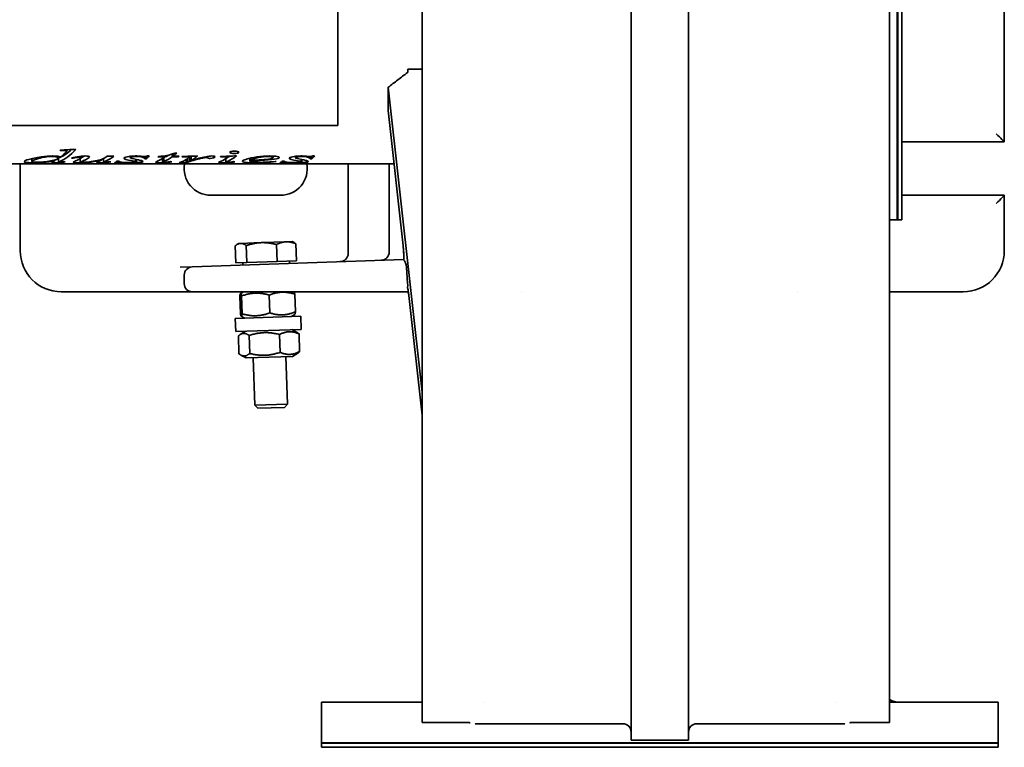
# Model space of a CAD drawing. Header units: millimetres. Extents: x 239 to 601, y 71 to 523.
# Tile 2 of 3: x 361 to 601, y 71 to 248. Entities that reach past the tile are written whole.
import ezdxf

# ---------------------------------------------------------------- set-up
doc = ezdxf.new("R2010")
doc.units = ezdxf.units.MM
doc.header["$LTSCALE"] = 2
doc.layers.add('Krawędzie widoczne(ISO)', color=7, linetype='Continuous', lineweight=35, true_color=0x262659)

msp = doc.modelspace()

# ---------------------------------------------------------------- linework, layer by layer
at = {"layer": 'Krawędzie widoczne(ISO)'}
for p, q in [((458.69, 486.88), (458.69, 76.88)), ((572.69, 486.88), (572.69, 76.88)), ((574.59, 199.38), (574.59, 364.38)), ((574.69, 364.38), (574.69, 199.38)), ((575.69, 364.38), (575.69, 199.38)), ((600.69, 218.38), (600.69, 345.38)), ((438.17, 222.4), (438.17, 341.36)), ((509.69, 128.32), (509.69, 281.69)), ((523.69, 128.32), (523.69, 281.69)), ((455.19, 236.1), (455.19, 235.29)), ((458.69, 236.1), (455.19, 236.1)), ((455.19, 235.29), (455.12, 235.29)), ((458.69, 157.43), (450.42, 231.69)), ((450.42, 226.03), (454.09, 193.1)), ((319.21, 222.4), (438.17, 222.4)), ((370.44, 216.39), (370.44, 216.26)), ((371.87, 216.46), (371.87, 216.23)), ((372.04, 216.47), (372.04, 216.11)), ((575.69, 218.38), (600.69, 218.38)), ((600.69, 218.38), (600.69, 218.38)), ((363.49, 214.32), (363.49, 213.63)), ((369.12, 213.98), (369.12, 213.78)), ((369.97, 214.86), (369.97, 214.5)), ((370.04, 214.43), (370.04, 213.43)), ((373.58, 214.54), (373.58, 214.4)), ((375.35, 214.32), (375.35, 213.47)), ((375.75, 214.92), (375.75, 214.62)), ((380.53, 214.13), (380.53, 213.98)), ((381.04, 214.36), (381.04, 213.44)), ((381.83, 214.9), (383.51, 214.9)), ((384.38, 213.71), (384.79, 213.71)), ((387.52, 214.9), (387.52, 214.56)), ((388.88, 214.13), (388.88, 213.62)), ((389.05, 214.1), (389.05, 213.52)), ((391.07, 214.85), (391.07, 214.25)), ((391.48, 214.25), (391.07, 214.25)), ((391.48, 214.89), (391.48, 214.25)), ((391.73, 214.96), (392.15, 214.96)), ((395.97, 214.74), (394.28, 214.74)), ((395.37, 214.33), (395.37, 213.43)), ((395.74, 214.58), (395.74, 213.6)), ((395.97, 214.99), (395.97, 214.74)), ((397.75, 215.43), (397.75, 214.74)), ((399.32, 214.74), (397.75, 214.74)), ((397.97, 215.51), (397.97, 214.9)), ((397.97, 214.9), (399.5, 214.9)), ((398.38, 215.67), (398.87, 215.67)), ((399.32, 214.9), (399.32, 214.74)), ((400.3, 214.83), (400.3, 214.73)), ((401.19, 214.11), (401.19, 213.32)), ((401.55, 214.34), (401.55, 213.46)), ((401.67, 214.88), (401.67, 214.72)), ((401.83, 214.88), (401.83, 214.64)), ((402.08, 214.64), (402.08, 213.65)), ((402.4, 214.89), (402.4, 213.9)), ((404.87, 214.56), (404.87, 214.39)), ((406.4, 214.87), (406.4, 214.51)), ((407.82, 214.94), (407.82, 214.47)), ((409.56, 214.84), (409.56, 214.74)), ((410.85, 214.33), (410.85, 213.45)), ((411.22, 214.9), (411.22, 214.65)), ((416.69, 214.42), (416.69, 213.7)), ((416.75, 214.43), (416.75, 213.83)), ((416.82, 214.45), (416.82, 213.92)), ((422.35, 214.95), (422.35, 214.61)), ((424.69, 213.71), (425.09, 213.71)), ((427.82, 214.9), (427.82, 214.56)), ((429.19, 214.13), (429.19, 213.62)), ((429.36, 214.1), (429.36, 213.52)), ((431.38, 214.85), (431.38, 214.25)), ((431.78, 214.25), (431.38, 214.25)), ((431.78, 214.89), (431.78, 214.25)), ((432.04, 214.96), (432.46, 214.96)), ((451.87, 213.03), (239.3, 213.03)), ((360.69, 213.03), (360.69, 191.88)), ((381.19, 213.4), (381.19, 213.33)), ((384.11, 213.3), (383.71, 213.3)), ((384.11, 213.52), (384.11, 213.3)), ((395.89, 213.4), (395.89, 213.33)), ((401.19, 213.32), (399.5, 213.32)), ((411.38, 213.41), (411.38, 213.35)), ((424.42, 213.3), (424.01, 213.3)), ((424.42, 213.52), (424.42, 213.3)), ((440.69, 213.03), (440.69, 191.21)), ((450.69, 213.03), (450.69, 191.56)), ((424.19, 205.38), (407.19, 205.38)), ((600.69, 205.38), (575.69, 205.38)), ((600.69, 205.38), (600.69, 205.38)), ((600.69, 191.88), (600.69, 205.38)), ((574.59, 199.38), (572.69, 199.38)), ((574.69, 199.48), (574.59, 199.38)), ((574.69, 199.38), (575.69, 199.38)), ((413.26, 188.92), (413.12, 193.03)), ((414.01, 193.65), (413.55, 193.36)), ((414.44, 193.66), (414.01, 193.65)), ((419.49, 193.84), (414.44, 193.66)), ((415.95, 189.01), (415.81, 193.13)), ((425.55, 194.05), (419.49, 193.84)), ((423.36, 189.27), (423.21, 193.39)), ((427, 194.1), (425.55, 194.05)), ((427, 194.1), (427.47, 193.85)), ((428.08, 189.43), (427.93, 193.55)), ((454.24, 189.75), (402.62, 187.95)), ((402.62, 187.95), (399.7, 187.84)), ((415.95, 189.01), (413.26, 188.92)), ((414.97, 188.98), (414.99, 188.38)), ((423.36, 189.27), (415.95, 189.01)), ((428.08, 189.43), (423.36, 189.27)), ((426.37, 189.38), (426.39, 188.78)), ((455.18, 183.88), (454.88, 187.84)), ((400.69, 185.95), (400.69, 185.95)), ((400.69, 185.95), (400.69, 183.88)), ((370.69, 181.88), (390.9, 181.88)), ((390.9, 181.88), (402.69, 181.88)), ((402.69, 181.88), (455.34, 181.88)), ((414.24, 180.83), (414.39, 176.48)), ((415.17, 181.88), (414.42, 181.41)), ((414.69, 180.85), (414.84, 176.49)), ((421.4, 181.08), (421.55, 176.73)), ((427.42, 181.88), (427.44, 181.87)), ((427.66, 181.3), (427.81, 176.95)), ((455.36, 181.69), (458.69, 151.77)), ((483.03, 181.88), (483.03, 181.88)), ((550.35, 181.88), (550.35, 181.88)), ((572.69, 181.88), (590.69, 181.88)), ((413.15, 175.36), (429.14, 175.92)), ((413.15, 175.36), (413.26, 172.16)), ((415.49, 175.44), (414.62, 175.91)), ((426.79, 175.84), (427.63, 176.37)), ((429.14, 175.92), (429.25, 172.72)), ((429.25, 172.72), (413.26, 172.16)), ((413.89, 171.11), (414.04, 166.76)), ((415.61, 172.25), (414.34, 171.46)), ((416.52, 171.21), (416.67, 166.85)), ((423.92, 171.46), (424.07, 167.11)), ((426.9, 172.64), (428.21, 171.94)), ((428.69, 171.63), (428.84, 167.28)), ((415.83, 165.75), (414.52, 166.45)), ((415.83, 165.75), (427.13, 166.14)), ((417.48, 165.81), (417.89, 154.22)), ((425.48, 166.09), (425.88, 154.5)), ((427.13, 166.14), (428.39, 166.93)), ((417.89, 154.22), (425.88, 154.5)), ((418.68, 153.48), (417.89, 154.22)), ((425.14, 153.71), (418.68, 153.48)), ((425.14, 153.71), (425.88, 154.5)), ((509.69, 72.6), (509.69, 128.32)), ((523.69, 72.6), (523.69, 128.32)), ((458.69, 81.88), (434.19, 81.88)), ((434.19, 81.88), (434.19, 71.98)), ((473.67, 81.88), (473.67, 81.88)), ((559.71, 81.88), (559.71, 81.88)), ((572.69, 81.88), (599.19, 81.88)), ((599.19, 81.88), (599.19, 71.98)), ((470.19, 76.88), (458.69, 76.88)), ((572.69, 76.88), (563.19, 76.88)), ((471.61, 76.6), (507.69, 76.6)), ((525.69, 76.6), (561.78, 76.6)), ((509.69, 72.6), (523.69, 72.6)), ((434.19, 71.98), (599.19, 71.98)), ((434.29, 71.88), (434.19, 71.98)), ((434.19, 71.88), (599.19, 71.88)), ((434.19, 70.88), (434.19, 71.88)), ((434.19, 70.88), (599.19, 70.88)), ((599.09, 71.88), (599.19, 71.98)), ((599.19, 70.88), (599.19, 71.88))]:
    msp.add_line(p, q, dxfattribs=at)
for centre, radius, start, end in [((407.19, 211.88), 6.5, 169.8095, 270), ((424.19, 211.88), 6.5, 270, 10.1905), ((370.69, 191.88), 10, 180, 270), ((438.69, 191.21), 2, 272, 0), ((448.69, 191.56), 2, 272, 0), ((590.69, 191.88), 10, 270, 0), ((402.69, 185.95), 2, 92, 180), ((402.69, 183.88), 2, 180, 270), ((574.69, 84.88), 3, 228.1897, 270), ((507.69, 74.6), 2, 0, 90), ((525.69, 74.6), 2, 90, 180)]:
    msp.add_arc(centre, radius, start, end, dxfattribs=at)
for centre, major_axis, ratio, start_param, end_param in [((598.69, 220.38), (2, -2), 0.008727, 0.008727, 1.56207), ((598.69, 203.38), (2, 2), 0.008727, 4.721116, 6.274459), ((454.08, 191.74), (0.11, -2), 0.055479, 6.282036, 8.637622), ((454.07, 187.74), (-0.14, 2), 0.40361, 4.732713, 5.94898), ((454.37, 183.88), (0.19, -2), 0.402194, 0.932794, 1.533444), ((455.4, 179.88), (-0.11, 2), 0.055478, 5.49469, 6.280088)]:
    msp.add_ellipse(centre, major_axis=major_axis, ratio=ratio, start_param=start_param, end_param=end_param, dxfattribs=at)
for points, knots in [([(450.42, 231.69), (451.21, 232.29), (451.99, 232.89), (452.77, 233.49), (453.56, 234.09), (454.34, 234.69), (455.12, 235.29)], [0, 0, 0, 0, 0.3463182, 0.3463182, 0.3463182, 0.692691, 0.692691, 0.692691, 0.692691]), ([(450.42, 226.03), (450.43, 226.92), (450.43, 227.84), (450.43, 229.73), (450.43, 230.7), (450.42, 231.69)], [0, 0, 0, 0, 0.4001909, 0.4001909, 0.8003818, 0.8003818, 0.8003818, 0.8003818]), ([(411.81, 215.83), (411.81, 215.92), (411.91, 216), (412.13, 216.06), (412.34, 216.12), (412.6, 216.15), (412.92, 216.15)], [0, 0, 0, 0, 1, 1, 1, 2, 2, 2, 2]), ([(412.92, 216.15), (413.23, 216.15), (413.49, 216.12), (413.71, 216.06), (413.92, 216), (414.03, 215.92), (414.03, 215.83)], [0, 0, 0, 0, 1, 1, 1, 2, 2, 2, 2]), ([(361.67, 213.6), (361.67, 213.74), (362.05, 213.92), (362.81, 214.14), (363.57, 214.36), (364.58, 214.58), (365.83, 214.75)], [0, 0, 0, 0, 1, 1, 1, 2, 2, 2, 2]), ([(368.36, 214.84), (367.33, 214.84), (366.26, 214.65), (365.15, 214.35), (364.04, 214.05), (363.49, 213.82), (363.49, 213.63)], [0, 0, 0, 0, 1, 1, 1, 2, 2, 2, 2]), ([(364.93, 213.43), (365.83, 213.43), (366.9, 213.5), (368.12, 213.74), (369.35, 213.98), (369.97, 214.24), (369.97, 214.5)], [0, 0, 0, 0, 1, 1, 1, 2, 2, 2, 2]), ([(369.97, 214.5), (369.97, 214.59), (369.82, 214.68), (369.52, 214.74), (369.21, 214.8), (368.83, 214.84), (368.36, 214.84)], [0, 0, 0, 0, 1, 1, 1, 2, 2, 2, 2]), ([(368.54, 214.96), (368.97, 214.96), (369.34, 214.94), (369.65, 214.91), (369.96, 214.87), (370.27, 214.81), (370.57, 214.72)], [0, 0, 0, 0, 1, 1, 1, 2, 2, 2, 2]), ([(375.4, 214.69), (375.21, 214.69), (375.02, 214.68), (374.84, 214.65), (374.66, 214.63), (374.24, 214.54), (373.58, 214.4)], [0, 0, 0, 0, 1, 1, 1, 2, 2, 2, 2]), ([(380.53, 213.98), (379.23, 213.64), (378.15, 213.49), (377.27, 213.41), (376.39, 213.33), (375.58, 213.3), (374.85, 213.3)], [0, 0, 0, 0, 1, 1, 1, 2, 2, 2, 2]), ([(375.75, 214.62), (375.75, 214.64), (375.72, 214.65), (375.64, 214.67), (375.57, 214.68), (375.49, 214.69), (375.4, 214.69)], [0, 0, 0, 0, 1, 1, 1, 2, 2, 2, 2]), ([(375.88, 213.42), (376.13, 213.42), (376.46, 213.43), (376.87, 213.46), (377.28, 213.48), (377.82, 213.54), (378.5, 213.66), (379.18, 213.77), (379.74, 213.89), (380.18, 214.02), (380.62, 214.14), (381.08, 214.35), (381.57, 214.7)], [0, 0, 0, 0, 1, 1, 1, 2, 2, 2, 3, 3, 3, 4, 4, 4, 4]), ([(376.57, 214.96), (376.87, 214.96), (377.11, 214.94), (377.3, 214.89), (377.49, 214.84), (377.58, 214.78), (377.58, 214.71)], [0, 0, 0, 0, 1, 1, 1, 2, 2, 2, 2]), ([(384.79, 213.71), (384.83, 213.55), (385.06, 213.47), (385.48, 213.42), (385.91, 213.37), (386.48, 213.35), (387.21, 213.35)], [0, 0, 0, 0, 1, 1, 1, 2, 2, 2, 2]), ([(386.02, 214.41), (386.02, 214.55), (386.28, 214.68), (386.8, 214.79), (387.32, 214.9), (387.99, 214.96), (388.81, 214.96)], [0, 0, 0, 0, 1, 1, 1, 2, 2, 2, 2]), ([(388.88, 213.62), (388.67, 213.68), (388.23, 213.76), (387.57, 213.89), (386.92, 214.01), (386.49, 214.11), (386.31, 214.19), (386.12, 214.26), (386.02, 214.33), (386.02, 214.41)], [0, 0, 0, 0, 1, 1, 1, 2, 2, 2, 3, 3, 3, 3]), ([(389.01, 214.84), (388.56, 214.84), (388.19, 214.81), (387.92, 214.75), (387.65, 214.7), (387.52, 214.63), (387.52, 214.56)], [0, 0, 0, 0, 1, 1, 1, 2, 2, 2, 2]), ([(387.52, 214.56), (387.52, 214.5), (387.57, 214.46), (387.68, 214.41), (387.78, 214.37), (388.02, 214.31), (388.38, 214.23)], [0, 0, 0, 0, 1, 1, 1, 2, 2, 2, 2]), ([(388.38, 214.23), (389.34, 214.04), (389.96, 213.91), (390.24, 213.83), (390.52, 213.75), (390.66, 213.68), (390.66, 213.62)], [0, 0, 0, 0, 1, 1, 1, 2, 2, 2, 2]), ([(391.07, 214.25), (391.03, 214.43), (390.82, 214.59), (390.44, 214.68), (390.06, 214.78), (389.59, 214.84), (389.01, 214.84)], [0, 0, 0, 0, 1, 1, 1, 2, 2, 2, 2]), ([(389.45, 214.95), (389.55, 214.95), (389.79, 214.93), (390.17, 214.89), (390.55, 214.86), (390.81, 214.84), (390.94, 214.84)], [0, 0, 0, 0, 1, 1, 1, 2, 2, 2, 2]), ([(394.39, 214.84), (395.21, 214.89), (395.9, 214.97), (396.46, 215.08), (397.03, 215.18), (397.67, 215.37), (398.38, 215.67)], [0, 0, 0, 0, 1, 1, 1, 2, 2, 2, 2]), ([(407.06, 214.37), (406.89, 214.37), (406.75, 214.38), (406.63, 214.41), (406.51, 214.43), (406.44, 214.46), (406.4, 214.51)], [0, 0, 0, 0, 1, 1, 1, 2, 2, 2, 2]), ([(407.41, 214.96), (407.65, 214.96), (407.85, 214.95), (407.99, 214.91), (408.13, 214.88), (408.2, 214.83), (408.2, 214.77)], [0, 0, 0, 0, 1, 1, 1, 2, 2, 2, 2]), ([(411.22, 214.65), (411.22, 214.68), (411.16, 214.71), (411.05, 214.73), (410.93, 214.76), (410.77, 214.77), (410.57, 214.77)], [0, 0, 0, 0, 1, 1, 1, 2, 2, 2, 2]), ([(412.92, 215.53), (412.61, 215.53), (412.35, 215.56), (412.13, 215.61), (411.92, 215.67), (411.81, 215.75), (411.81, 215.83)], [0, 0, 0, 0, 1, 1, 1, 2, 2, 2, 2]), ([(414.03, 215.83), (414.03, 215.75), (413.92, 215.67), (413.7, 215.61), (413.48, 215.56), (413.23, 215.53), (412.92, 215.53)], [0, 0, 0, 0, 1, 1, 1, 2, 2, 2, 2]), ([(414.87, 213.66), (414.87, 213.81), (415.21, 213.99), (415.89, 214.2), (416.57, 214.41), (417.42, 214.6), (418.44, 214.75), (419.47, 214.89), (420.52, 214.96), (421.61, 214.96)], [0, 0, 0, 0, 1, 1, 1, 2, 2, 2, 3, 3, 3, 3]), ([(421.19, 214.84), (420.42, 214.84), (419.6, 214.74), (418.73, 214.57), (417.87, 214.4), (417.23, 214.17), (416.82, 213.92)], [0, 0, 0, 0, 1, 1, 1, 2, 2, 2, 2]), ([(419.55, 214.02), (420.48, 214.09), (421.18, 214.18), (421.65, 214.28), (422.11, 214.39), (422.35, 214.5), (422.35, 214.61)], [0, 0, 0, 0, 1, 1, 1, 2, 2, 2, 2]), ([(422.35, 214.61), (422.35, 214.67), (422.25, 214.73), (422.05, 214.77), (421.85, 214.81), (421.56, 214.84), (421.19, 214.84)], [0, 0, 0, 0, 1, 1, 1, 2, 2, 2, 2]), ([(421.61, 214.96), (422.4, 214.96), (422.98, 214.93), (423.35, 214.85), (423.73, 214.78), (423.92, 214.7), (423.92, 214.6)], [0, 0, 0, 0, 1, 1, 1, 2, 2, 2, 2]), ([(425.09, 213.71), (425.13, 213.55), (425.37, 213.47), (425.79, 213.42), (426.22, 213.37), (426.79, 213.35), (427.52, 213.35)], [0, 0, 0, 0, 1, 1, 1, 2, 2, 2, 2]), ([(426.33, 214.41), (426.33, 214.55), (426.59, 214.68), (427.11, 214.79), (427.63, 214.9), (428.29, 214.96), (429.11, 214.96)], [0, 0, 0, 0, 1, 1, 1, 2, 2, 2, 2]), ([(429.19, 213.62), (428.97, 213.68), (428.54, 213.76), (427.88, 213.89), (427.22, 214.01), (426.8, 214.11), (426.61, 214.19), (426.42, 214.26), (426.33, 214.33), (426.33, 214.41)], [0, 0, 0, 0, 1, 1, 1, 2, 2, 2, 3, 3, 3, 3]), ([(429.32, 214.84), (428.86, 214.84), (428.5, 214.81), (428.23, 214.75), (427.96, 214.7), (427.82, 214.63), (427.82, 214.56)], [0, 0, 0, 0, 1, 1, 1, 2, 2, 2, 2]), ([(427.82, 214.56), (427.82, 214.5), (427.88, 214.46), (427.98, 214.41), (428.09, 214.37), (428.32, 214.31), (428.68, 214.23)], [0, 0, 0, 0, 1, 1, 1, 2, 2, 2, 2]), ([(428.68, 214.23), (429.65, 214.04), (430.27, 213.91), (430.55, 213.83), (430.82, 213.75), (430.96, 213.68), (430.96, 213.62)], [0, 0, 0, 0, 1, 1, 1, 2, 2, 2, 2]), ([(431.38, 214.25), (431.34, 214.43), (431.13, 214.59), (430.75, 214.68), (430.37, 214.78), (429.89, 214.84), (429.32, 214.84)], [0, 0, 0, 0, 1, 1, 1, 2, 2, 2, 2]), ([(429.76, 214.95), (429.86, 214.95), (430.1, 214.93), (430.48, 214.89), (430.86, 214.86), (431.11, 214.84), (431.24, 214.84)], [0, 0, 0, 0, 1, 1, 1, 2, 2, 2, 2]), ([(363.98, 213.3), (363.36, 213.3), (362.83, 213.32), (362.37, 213.37), (361.9, 213.42), (361.67, 213.49), (361.67, 213.6)], [0, 0, 0, 0, 1, 1, 1, 2, 2, 2, 2]), ([(363.49, 213.63), (363.49, 213.56), (363.63, 213.51), (363.92, 213.47), (364.2, 213.44), (364.54, 213.43), (364.93, 213.43)], [0, 0, 0, 0, 1, 1, 1, 2, 2, 2, 2]), ([(369.14, 213.3), (368.93, 213.3), (368.75, 213.31), (368.6, 213.32), (368.44, 213.34), (368.36, 213.36), (368.36, 213.4)], [0, 0, 0, 0, 1, 1, 1, 2, 2, 2, 2]), ([(371.67, 213.54), (371.24, 213.45), (370.8, 213.39), (370.36, 213.35), (369.92, 213.31), (369.51, 213.3), (369.14, 213.3)], [0, 0, 0, 0, 1, 1, 1, 2, 2, 2, 2]), ([(370.04, 213.43), (370.04, 213.42), (370.06, 213.42), (370.1, 213.41), (370.15, 213.41), (370.19, 213.4), (370.23, 213.4)], [0, 0, 0, 0, 1, 1, 1, 2, 2, 2, 2]), ([(374.85, 213.3), (374.5, 213.3), (374.2, 213.31), (373.96, 213.33), (373.72, 213.35), (373.6, 213.38), (373.6, 213.42)], [0, 0, 0, 0, 1, 1, 1, 2, 2, 2, 2]), ([(375.35, 213.47), (375.35, 213.45), (375.4, 213.44), (375.49, 213.43), (375.58, 213.42), (375.71, 213.42), (375.88, 213.42)], [0, 0, 0, 0, 1, 1, 1, 2, 2, 2, 2]), ([(380.17, 213.3), (379.92, 213.3), (379.72, 213.3), (379.57, 213.32), (379.42, 213.33), (379.34, 213.35), (379.34, 213.38)], [0, 0, 0, 0, 1, 1, 1, 2, 2, 2, 2]), ([(381.04, 213.44), (381.04, 213.43), (381.05, 213.42), (381.09, 213.41), (381.13, 213.4), (381.18, 213.4), (381.24, 213.4)], [0, 0, 0, 0, 1, 1, 1, 2, 2, 2, 2]), ([(381.24, 213.4), (381.34, 213.4), (381.45, 213.41), (381.56, 213.42), (381.68, 213.43), (381.97, 213.48), (382.43, 213.57)], [0, 0, 0, 0, 1, 1, 1, 2, 2, 2, 2]), ([(387.21, 213.35), (387.78, 213.35), (388.22, 213.36), (388.55, 213.39), (388.88, 213.42), (389.05, 213.47), (389.05, 213.52)], [0, 0, 0, 0, 1, 1, 1, 2, 2, 2, 2]), ([(390.66, 213.62), (390.66, 213.52), (390.34, 213.44), (389.7, 213.38), (389.06, 213.32), (388.25, 213.3), (387.27, 213.3)], [0, 0, 0, 0, 1, 1, 1, 2, 2, 2, 2]), ([(394.71, 213.3), (394.4, 213.3), (394.15, 213.31), (393.95, 213.32), (393.76, 213.34), (393.66, 213.37), (393.66, 213.4)], [0, 0, 0, 0, 1, 1, 1, 2, 2, 2, 2]), ([(395.37, 213.43), (395.37, 213.42), (395.4, 213.41), (395.45, 213.4), (395.51, 213.39), (395.57, 213.39), (395.64, 213.39)], [0, 0, 0, 0, 1, 1, 1, 2, 2, 2, 2]), ([(410.01, 213.3), (409.72, 213.3), (409.49, 213.31), (409.3, 213.32), (409.12, 213.34), (409.03, 213.36), (409.03, 213.39)], [0, 0, 0, 0, 1, 1, 1, 2, 2, 2, 2]), ([(410.85, 213.45), (410.85, 213.44), (410.88, 213.43), (410.95, 213.42), (411.02, 213.41), (411.09, 213.41), (411.17, 213.41)], [0, 0, 0, 0, 1, 1, 1, 2, 2, 2, 2]), ([(418.13, 213.3), (417.05, 213.3), (416.24, 213.33), (415.69, 213.4), (415.15, 213.47), (414.87, 213.55), (414.87, 213.66)], [0, 0, 0, 0, 1, 1, 1, 2, 2, 2, 2]), ([(416.69, 213.7), (416.69, 213.61), (416.92, 213.54), (417.4, 213.49), (417.87, 213.43), (418.45, 213.41), (419.12, 213.41)], [0, 0, 0, 0, 1, 1, 1, 2, 2, 2, 2]), ([(419.12, 213.41), (419.66, 213.41), (420.18, 213.42), (420.68, 213.44), (421.18, 213.47), (421.92, 213.52), (422.91, 213.62)], [0, 0, 0, 0, 1, 1, 1, 2, 2, 2, 2]), ([(427.52, 213.35), (428.08, 213.35), (428.53, 213.36), (428.86, 213.39), (429.19, 213.42), (429.36, 213.47), (429.36, 213.52)], [0, 0, 0, 0, 1, 1, 1, 2, 2, 2, 2]), ([(430.96, 213.62), (430.96, 213.52), (430.64, 213.44), (430.01, 213.38), (429.37, 213.32), (428.56, 213.3), (427.58, 213.3)], [0, 0, 0, 0, 1, 1, 1, 2, 2, 2, 2]), ([(454.21, 189.65), (454.22, 189.64), (454.22, 189.65), (454.24, 189.72), (454.25, 189.77), (454.25, 189.89), (454.26, 189.94), (454.26, 190.05), (454.26, 190.09), (454.26, 190.18), (454.26, 190.23), (454.26, 190.37), (454.26, 190.45), (454.25, 190.67), (454.25, 190.81), (454.23, 191.24), (454.21, 191.53), (454.19, 191.95), (454.17, 192.21), (454.13, 192.72), (454.11, 192.93), (454.09, 193.1)], [0.0009564, 0.0009564, 0.0009564, 0.0009564, 0.0526061, 0.0526061, 0.1034889, 0.1034889, 0.1380413, 0.1380413, 0.1578725, 0.1578725, 0.1776511, 0.1776511, 0.2091677, 0.2091677, 0.2525092, 0.2525092, 0.3450127, 0.3450127, 0.4183166, 0.4183166, 0.4768291, 0.4768291, 0.4768291, 0.4768291]), ([(455.36, 181.69), (455.35, 181.82), (455.33, 181.93), (455.29, 182.26), (455.26, 182.44), (455.21, 182.65), (455.19, 182.72), (455.16, 182.8), (455.14, 182.8), (455.13, 182.75)], [0, 0, 0, 0, 0.0527045, 0.0527045, 0.1702533, 0.1702533, 0.2505443, 0.2505443, 0.3389485, 0.3389485, 0.3389485, 0.3389485]), ([(470.19, 76.88), (470.19, 76.88), (470.2, 76.88), (470.21, 76.88), (470.23, 76.88), (470.25, 76.88), (470.25, 76.88), (470.26, 76.88)], [-3.471079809, -3.471079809, -3.471079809, -3.471079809, -3.470368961, -3.470368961, -3.467017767, -3.467017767, -3.465825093, -3.465825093, -3.465825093, -3.465825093]), ([(470.26, 76.88), (470.29, 76.88), (470.31, 76.87), (470.33, 76.87), (470.37, 76.87), (470.4, 76.87), (470.42, 76.86), (470.43, 76.86), (470.43, 76.86), (470.44, 76.86)], [-86.70063964, -86.70063964, -86.70063964, -86.70063964, -86.69002065, -86.69002065, -86.69002065, -86.67188334, -86.67188334, -86.67188334, -86.66697948, -86.66697948, -86.66697948, -86.66697948]), ([(563.13, 76.88), (563.09, 76.88), (563.07, 76.87), (563.05, 76.87), (563.04, 76.87), (563.03, 76.87), (563.03, 76.87)], [-86.70162965, -86.70162965, -86.70162965, -86.70162965, -86.69002065, -86.69002065, -86.69002065, -86.68700096, -86.68700096, -86.68700096, -86.68700096]), ([(563.13, 76.88), (563.14, 76.88), (563.15, 76.88), (563.17, 76.88), (563.18, 76.88), (563.19, 76.88)], [-3.475985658, -3.475985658, -3.475985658, -3.475985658, -3.473432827, -3.473432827, -3.47107981, -3.47107981, -3.47107981, -3.47107981])]:
    msp.add_open_spline(points, degree=3, knots=knots, dxfattribs=at)
for points in [[(374.23, 216.58), (372.94, 215.17), (371.65, 214.17), (370.36, 213.6)], [(373.23, 216.53), (372.27, 215.66), (371.32, 215.01), (370.36, 214.59)], [(370.44, 216.39), (371.7, 216.45), (372.97, 216.52), (374.23, 216.58)], [(371.28, 216.29), (371.11, 216.29), (370.83, 216.28), (370.44, 216.26)], [(371.87, 216.23), (371.72, 216.27), (371.53, 216.29), (371.28, 216.29)], [(372.04, 216.11), (372.04, 216.16), (371.98, 216.2), (371.87, 216.23)], [(371.91, 215.9), (372, 215.98), (372.04, 216.06), (372.04, 216.11)], [(363.49, 214.3), (363.46, 214.3), (363.44, 214.3), (363.41, 214.3)], [(365.83, 214.75), (366.81, 214.89), (367.71, 214.96), (368.54, 214.96)], [(369.12, 213.78), (367.95, 213.54), (366.87, 213.42), (365.9, 213.36)], [(368.69, 213.59), (368.84, 213.65), (368.98, 213.71), (369.12, 213.78)], [(370.04, 214.32), (369.98, 214.32), (369.92, 214.32), (369.87, 214.31)], [(370.36, 214.59), (370.15, 214.5), (370.04, 214.45), (370.04, 214.43)], [(370.57, 214.72), (370.92, 214.99), (371.27, 215.29), (371.62, 215.63)], [(371.62, 215.63), (371.74, 215.74), (371.83, 215.83), (371.91, 215.9)], [(373.24, 214.45), (373.85, 214.62), (374.48, 214.76), (375.15, 214.85)], [(373.58, 214.4), (373.47, 214.41), (373.36, 214.43), (373.24, 214.45)], [(373.6, 213.42), (373.6, 213.48), (373.79, 213.57), (374.19, 213.74)], [(374.19, 213.74), (374.57, 213.9), (374.95, 214.09), (375.34, 214.31)], [(375.15, 214.85), (375.67, 214.93), (376.14, 214.96), (376.57, 214.96)], [(375.35, 214.3), (375.34, 214.3), (375.33, 214.3), (375.32, 214.3)], [(375.34, 214.31), (375.61, 214.47), (375.75, 214.58), (375.75, 214.62)], [(375.85, 214.69), (375.82, 214.67), (375.78, 214.66), (375.75, 214.65)], [(376.48, 214.96), (376.27, 214.86), (376.06, 214.77), (375.85, 214.69)], [(377.06, 214.28), (376.66, 214.06), (376.26, 213.86), (375.85, 213.7)], [(377.58, 214.71), (377.58, 214.62), (377.41, 214.47), (377.06, 214.28)], [(379.49, 213.49), (379.61, 213.55), (379.96, 213.68), (380.53, 213.98)], [(381.04, 214.32), (381, 214.32), (380.97, 214.31), (380.94, 214.31)], [(383.51, 214.9), (382.84, 214.39), (382.16, 213.98), (381.49, 213.67)], [(381.57, 214.7), (381.66, 214.76), (381.75, 214.83), (381.83, 214.9)], [(381.99, 214.9), (381.86, 214.83), (381.72, 214.77), (381.59, 214.71)], [(383.71, 213.3), (383.93, 213.4), (384.16, 213.54), (384.38, 213.71)], [(387.52, 214.88), (387.5, 214.89), (387.47, 214.89), (387.45, 214.9)], [(388.81, 214.96), (389.04, 214.96), (389.26, 214.96), (389.45, 214.95)], [(390.94, 214.84), (391.26, 214.84), (391.52, 214.88), (391.73, 214.96)], [(392.15, 214.96), (391.93, 214.7), (391.7, 214.46), (391.48, 214.25)], [(394.04, 213.62), (394.68, 213.89), (395.33, 214.27), (395.97, 214.74)], [(394.28, 214.74), (394.32, 214.78), (394.36, 214.81), (394.39, 214.84)], [(395.37, 214.3), (395.36, 214.3), (395.35, 214.3), (395.33, 214.3)], [(397.75, 214.74), (397.08, 214.26), (396.41, 213.88), (395.74, 213.6)], [(396.91, 215.17), (396.54, 214.96), (396.17, 214.77), (395.8, 214.62)], [(398.87, 215.67), (398.57, 215.39), (398.27, 215.14), (397.97, 214.9)], [(399.5, 214.9), (399.44, 214.85), (399.38, 214.8), (399.32, 214.74)], [(399.5, 213.32), (400.16, 213.53), (400.82, 213.86), (401.48, 214.29)], [(400.15, 214.82), (401.42, 214.87), (402.68, 214.92), (403.94, 214.96)], [(400.3, 214.73), (400.25, 214.76), (400.2, 214.79), (400.15, 214.82)], [(401.11, 214.75), (400.96, 214.75), (400.69, 214.75), (400.3, 214.73)], [(401.67, 214.72), (401.53, 214.74), (401.34, 214.75), (401.11, 214.75)], [(401.48, 214.29), (401.71, 214.45), (401.83, 214.57), (401.83, 214.64)], [(401.83, 214.64), (401.83, 214.67), (401.78, 214.7), (401.67, 214.72)], [(402.08, 214.64), (401.96, 214.6), (401.86, 214.56), (401.78, 214.54)], [(402.4, 214.75), (402.28, 214.71), (402.17, 214.68), (402.08, 214.64)], [(402.87, 213.89), (402.56, 213.81), (402.3, 213.73), (402.08, 213.65)], [(403.94, 214.96), (403.43, 214.54), (402.91, 214.19), (402.4, 213.9)], [(402.43, 214.91), (402.42, 214.9), (402.41, 214.9), (402.4, 214.89)], [(402.4, 213.9), (403.7, 214.25), (404.88, 214.59), (405.94, 214.79)], [(404.87, 214.39), (404.26, 214.25), (403.59, 214.07), (402.87, 213.89)], [(405.74, 214.57), (405.55, 214.55), (405.26, 214.48), (404.87, 214.39)], [(406.1, 214.59), (405.97, 214.59), (405.85, 214.58), (405.74, 214.57)], [(405.94, 214.79), (406.54, 214.9), (407.03, 214.96), (407.41, 214.96)], [(406.31, 214.57), (406.25, 214.58), (406.18, 214.59), (406.1, 214.59)], [(406.4, 214.51), (406.39, 214.54), (406.35, 214.56), (406.31, 214.57)], [(407.82, 214.47), (407.65, 214.41), (407.4, 214.37), (407.06, 214.37)], [(408.2, 214.77), (408.2, 214.66), (408.08, 214.56), (407.82, 214.47)], [(409.32, 213.54), (409.83, 213.74), (410.35, 214.01), (410.86, 214.33)], [(409.56, 214.84), (410.85, 214.88), (412.14, 214.93), (413.43, 214.98)], [(410.57, 214.77), (410.41, 214.77), (410.07, 214.76), (409.56, 214.74)], [(410.85, 214.31), (410.85, 214.31), (410.84, 214.31), (410.83, 214.31)], [(410.86, 214.33), (411.1, 214.49), (411.22, 214.6), (411.22, 214.65)], [(413.43, 214.98), (412.65, 214.36), (411.86, 213.89), (411.08, 213.56)], [(411.86, 214.92), (411.64, 214.8), (411.42, 214.7), (411.2, 214.6)], [(416.69, 214.32), (416.57, 214.32), (416.45, 214.33), (416.34, 214.33)], [(416.75, 213.83), (416.71, 213.78), (416.69, 213.73), (416.69, 213.7)], [(420.29, 213.94), (419.45, 213.89), (418.27, 213.86), (416.75, 213.83)], [(416.82, 213.92), (417.94, 213.94), (418.85, 213.97), (419.55, 214.02)], [(423.17, 214.25), (422.51, 214.12), (421.55, 214.02), (420.29, 213.94)], [(423.92, 214.6), (423.92, 214.47), (423.67, 214.36), (423.17, 214.25)], [(424.01, 213.3), (424.24, 213.4), (424.46, 213.54), (424.69, 213.71)], [(427.82, 214.88), (427.8, 214.89), (427.78, 214.89), (427.76, 214.9)], [(429.11, 214.96), (429.35, 214.96), (429.56, 214.96), (429.76, 214.95)], [(431.24, 214.84), (431.56, 214.84), (431.83, 214.88), (432.04, 214.96)], [(432.46, 214.96), (432.23, 214.7), (432.01, 214.46), (431.78, 214.25)], [(365.9, 213.36), (365.23, 213.32), (364.59, 213.3), (363.98, 213.3)], [(368.36, 213.4), (368.36, 213.44), (368.47, 213.5), (368.69, 213.59)], [(370.36, 213.6), (370.15, 213.51), (370.04, 213.46), (370.04, 213.43)], [(370.23, 213.4), (370.29, 213.4), (370.37, 213.41), (370.46, 213.42)], [(370.46, 213.42), (370.62, 213.43), (370.9, 213.48), (371.29, 213.57)], [(371.29, 213.57), (371.42, 213.56), (371.55, 213.55), (371.67, 213.54)], [(375.85, 213.7), (375.52, 213.57), (375.35, 213.5), (375.35, 213.47)], [(379.34, 213.38), (379.34, 213.41), (379.39, 213.44), (379.49, 213.49)], [(381.19, 213.33), (380.84, 213.31), (380.5, 213.3), (380.17, 213.3)], [(381.49, 213.67), (381.19, 213.54), (381.04, 213.47), (381.04, 213.44)], [(382.76, 213.54), (382.26, 213.43), (381.73, 213.37), (381.19, 213.33)], [(382.43, 213.57), (382.54, 213.56), (382.65, 213.55), (382.76, 213.54)], [(384.87, 213.35), (384.54, 213.35), (384.28, 213.33), (384.11, 213.3)], [(385.44, 213.33), (385.19, 213.34), (385, 213.35), (384.87, 213.35)], [(387.27, 213.3), (386.74, 213.3), (386.13, 213.31), (385.44, 213.33)], [(389.05, 213.52), (389.05, 213.56), (388.99, 213.59), (388.88, 213.62)], [(393.66, 213.4), (393.66, 213.44), (393.78, 213.51), (394.04, 213.62)], [(395.89, 213.33), (395.5, 213.31), (395.11, 213.3), (394.71, 213.3)], [(395.74, 213.6), (395.5, 213.51), (395.37, 213.45), (395.37, 213.43)], [(395.64, 213.39), (395.81, 213.39), (396.02, 213.4), (396.29, 213.43)], [(397.71, 213.56), (397.08, 213.44), (396.47, 213.37), (395.89, 213.33)], [(396.29, 213.43), (396.45, 213.45), (396.8, 213.49), (397.35, 213.59)], [(397.35, 213.59), (397.47, 213.58), (397.59, 213.57), (397.71, 213.56)], [(401.55, 213.46), (401.43, 213.41), (401.31, 213.36), (401.19, 213.32)], [(402.08, 213.65), (401.77, 213.54), (401.59, 213.48), (401.55, 213.46)], [(409.03, 213.39), (409.03, 213.42), (409.12, 213.46), (409.32, 213.54)], [(411.38, 213.35), (410.9, 213.31), (410.45, 213.3), (410.01, 213.3)], [(411.08, 213.56), (410.93, 213.49), (410.85, 213.46), (410.85, 213.45)], [(411.17, 213.41), (411.27, 213.41), (411.39, 213.41), (411.54, 213.42)], [(413.07, 213.56), (412.59, 213.46), (412.02, 213.4), (411.38, 213.35)], [(411.54, 213.42), (411.91, 213.46), (412.29, 213.51), (412.68, 213.59)], [(412.68, 213.59), (412.81, 213.58), (412.94, 213.57), (413.07, 213.56)], [(423.13, 213.58), (421.38, 213.36), (419.72, 213.3), (418.13, 213.3)], [(422.91, 213.62), (422.98, 213.6), (423.06, 213.59), (423.13, 213.58)], [(425.18, 213.35), (424.84, 213.35), (424.59, 213.33), (424.42, 213.3)], [(425.74, 213.33), (425.5, 213.34), (425.31, 213.35), (425.18, 213.35)], [(427.58, 213.3), (427.05, 213.3), (426.44, 213.31), (425.74, 213.33)], [(429.36, 213.52), (429.36, 213.56), (429.3, 213.59), (429.19, 213.62)], [(561.79, 76.6), (561.79, 76.6), (561.79, 76.6), (561.79, 76.6)], [(561.8, 76.6), (561.8, 76.6), (561.79, 76.6), (561.79, 76.6)]]:
    msp.add_open_spline(points, degree=3, dxfattribs=at)
for points, weights in [([(414.44, 193.66), (413.82, 193.64), (413.12, 193.03)], [1, 1.0379548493, 1]), ([(415.81, 193.13), (415.06, 193.68), (414.44, 193.66)], [1, 1.0379548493, 1]), ([(419.49, 193.84), (417.77, 193.78), (415.81, 193.13)], [1, 1.0379548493, 1]), ([(423.21, 193.39), (421.21, 193.9), (419.49, 193.84)], [1, 1.0379548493, 1]), ([(425.55, 194.05), (424.46, 194.01), (423.21, 193.39)], [1, 1.0379548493, 1]), ([(427.93, 193.55), (426.65, 194.09), (425.55, 194.05)], [1, 1.0379548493, 1]), ([(427.47, 193.85), (427.69, 193.73), (427.93, 193.55)], [1.01640052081, 1.01198435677, 1]), ([(414.69, 180.85), (414.43, 181.92), (414.24, 180.83)], [1, 1.15470053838, 1]), ([(421.4, 181.08), (418.01, 182.05), (414.69, 180.85)], [1, 1.15470053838, 1]), ([(427.66, 181.3), (424.49, 182.27), (421.4, 181.08)], [1, 1.15470053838, 1]), ([(427.44, 181.87), (427.54, 181.82), (427.66, 181.3)], [1.07637951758, 1.06868494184, 1]), ([(414.39, 176.48), (414.66, 175.4), (414.84, 176.49)], [1, 1.15470053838, 1]), ([(414.84, 176.49), (418.24, 175.53), (421.55, 176.73)], [1, 1.15470053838, 1]), ([(421.55, 176.73), (424.72, 175.75), (427.81, 176.95)], [1, 1.15470053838, 1]), ([(427.81, 176.95), (427.72, 176.42), (427.63, 176.37)], [1, 1.06868494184, 1.07637951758]), ([(416.52, 171.21), (415.17, 172.24), (413.89, 171.11)], [1, 1.15470053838, 1]), ([(423.92, 171.46), (420.18, 172.42), (416.52, 171.21)], [1, 1.15470053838, 1]), ([(428.69, 171.63), (426.27, 172.63), (423.92, 171.46)], [1, 1.15470053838, 1]), ([(428.21, 171.94), (428.44, 171.82), (428.69, 171.63)], [1.04211712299, 1.02514592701, 1]), ([(414.04, 166.76), (415.4, 165.72), (416.67, 166.85)], [1, 1.15470053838, 1]), ([(416.67, 166.85), (420.41, 165.9), (424.07, 167.11)], [1, 1.15470053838, 1]), ([(424.07, 167.11), (426.49, 166.11), (428.84, 167.28)], [1, 1.15470053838, 1]), ([(428.84, 167.28), (428.61, 167.07), (428.39, 166.93)], [1, 1.02514592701, 1.04211712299])]:
    msp.add_rational_spline(points, weights, degree=2, dxfattribs=at)

doc.saveas('drawing.dxf')
